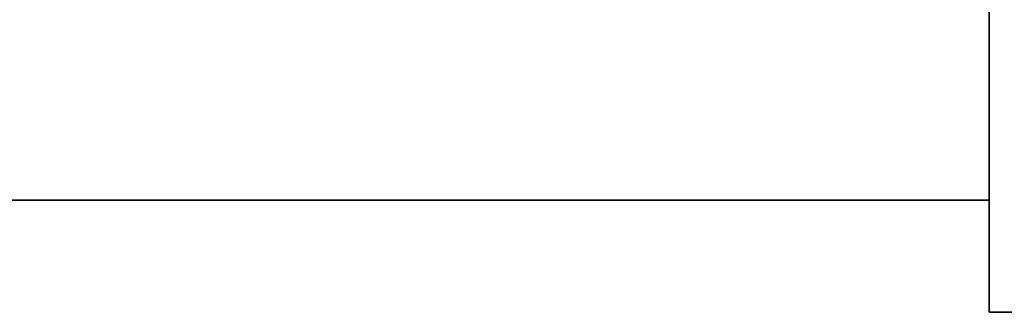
# Model space of a CAD drawing. Header units: millimetres. Extents: x 1279 to 58476, y -6899 to 74987.
# Tile 46 of 157: x 9150 to 9240, y -3573 to -3546. Entities that reach past the tile are written whole.
import ezdxf

# ---------------------------------------------------------------- set-up
doc = ezdxf.new("R2010")
doc.units = ezdxf.units.MM
doc.layers.add('UT_ZAŘÍZENÍ - OT', color=3, linetype='Continuous', lineweight=35)

msp = doc.modelspace()

# ---------------------------------------------------------------- linework, layer by layer
at = {"layer": 'UT_ZAŘÍZENÍ - OT', "linetype": 'Continuous'}
for p, q in [((9238.828, -3572.529), (9238.828, -1752.529)), ((9238.828, -3562.257), (8738.828, -3562.257)), ((9238.828, -3562.257), (8738.828, -3562.257)), ((9238.828, -3562.257), (8738.828, -3562.257)), ((9238.828, -3562.257), (8738.828, -3562.257)), ((9238.828, -3562.257), (8738.828, -3562.257)), ((9238.828, -3562.257), (8738.828, -3562.257)), ((9238.828, -3562.257), (8738.828, -3562.257)), ((9238.828, -3562.257), (8738.828, -3562.257)), ((9238.828, -3562.257), (8738.828, -3562.257)), ((9238.828, -3562.257), (8738.828, -3562.257)), ((9238.828, -3562.257), (8738.828, -3562.257)), ((9238.828, -3562.257), (8738.828, -3562.257)), ((9238.828, -3562.257), (8738.828, -3562.257)), ((9238.828, -3562.257), (8738.828, -3562.257)), ((9238.828, -3562.257), (8738.828, -3562.257)), ((9238.828, -3562.257), (8738.828, -3562.257)), ((9238.828, -3562.257), (8738.828, -3562.257)), ((9238.828, -3562.257), (8738.828, -3562.257)), ((9238.828, -3562.257), (8738.828, -3562.257)), ((9238.828, -3562.257), (8738.828, -3562.257)), ((9238.828, -3562.257), (8738.828, -3562.257)), ((9238.828, -3562.257), (8738.828, -3562.257)), ((9238.828, -3562.257), (8738.828, -3562.257)), ((9238.828, -3562.257), (8738.828, -3562.257)), ((9238.828, -3562.257), (8738.828, -3562.257)), ((9238.828, -3562.257), (8738.828, -3562.257)), ((9238.828, -3562.257), (8738.828, -3562.257)), ((9238.828, -3562.257), (8738.828, -3562.257)), ((9238.828, -3562.257), (8738.828, -3562.257)), ((9238.828, -3562.257), (8738.828, -3562.257)), ((9238.828, -3562.257), (8738.828, -3562.257)), ((9238.828, -3562.257), (8738.828, -3562.257)), ((9238.828, -3562.257), (8738.828, -3562.257)), ((9238.828, -3562.257), (8738.828, -3562.257)), ((9288.828, -3572.529), (9238.828, -3572.529))]:
    msp.add_line(p, q, dxfattribs=at)

doc.saveas('drawing.dxf')
